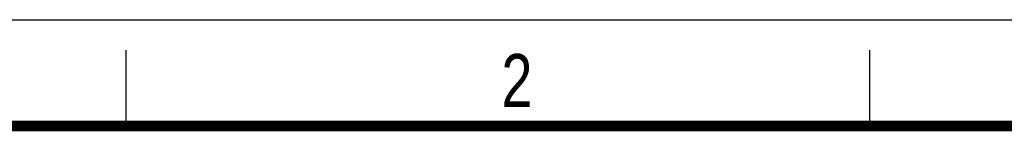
# Model space of a CAD drawing. Header units: millimetres. Extents: x 0 to 210, y 0 to 297.
# Tile 20 of 24: x 49 to 114, y 290 to 297. Entities that reach past the tile are written whole.
import ezdxf

# ---------------------------------------------------------------- set-up
doc = ezdxf.new("R2010")
doc.units = ezdxf.units.MM
doc.header["$LTSCALE"] = 19.36
doc.layers.get('0').update_dxf_attribs({"linetype": 'CONTINUOUS'})
doc.styles.add('TEXTSTYLE_2', font='txt', dxfattribs={"width": 0.75})

msp = doc.modelspace()

# ---------------------------------------------------------------- linework, layer by layer
at = {"color": 2, "linetype": 'CONTINUOUS'}
for p, q in [((0, 297), (210, 297)), ((56, 290), (56, 295)), ((105, 290), (105, 295))]:
    msp.add_line(p, q, dxfattribs=at)
at = {"color": 7, "linetype": 'CONTINUOUS', "const_width": 0.7}
msp.add_lwpolyline([(7, 290), (203, 290)], dxfattribs=at)

# ---------------------------------------------------------------- texts
at = {"color": 5, "linetype": 'CONTINUOUS', "style": 'TEXTSTYLE_2', "width": 0.785714}
msp.add_text('2', height=3.5, dxfattribs=at).set_placement((80.73138, 291.23958))

doc.saveas('drawing.dxf')
